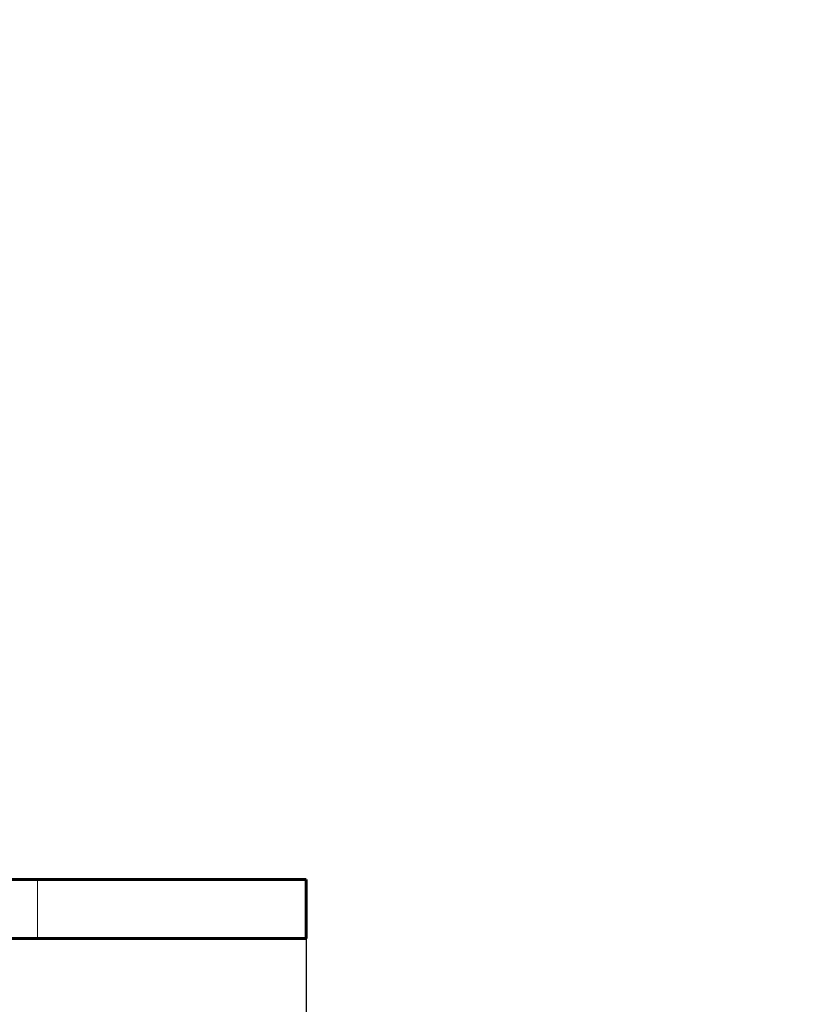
# Model space of a CAD drawing. Header units: millimetres. Extents: x 0 to 297, y 0 to 420.
# Tile 13 of 24: x 268 to 297, y 98 to 135. Entities that reach past the tile are written whole.
import ezdxf

# ---------------------------------------------------------------- set-up
doc = ezdxf.new("R2010")
doc.units = ezdxf.units.MM
doc.linetypes.add('K5LT_BASIC', pattern=[0])
doc.linetypes.add('K5LT_THIN', pattern=[0])
doc.layers.add('Системный слой', color=7, linetype='Continuous')
doc.styles.add('KDIMTEXTSTYLE', font='GOST_AU.SHX', dxfattribs={"width": 0.96, "oblique": 15, "height": 5})
doc.dimstyles.new('KDIMSTYLE (1.00)', dxfattribs={"dimtxt": 5, "dimasz": 1, "dimexe": 2, "dimexo": 0, "dimgap": 1, "dimtad": 1, "dimtxsty": 'KDIMTEXTSTYLE', "dimsah": 1, "dimcen": 0, "dimdle": 1, "dimadec": 0, "dimazin": 0, "dimtfac": 0.667, "dimtmove": 0, "dimatfit": 3, "dimfxl": 1, "dimtvp": 1, "dimtolj": 1, "dimtzin": 0, "dimarcsym": 0})

# ---------------------------------------------------------------- blocks, each defined once
blk = doc.blocks.new('KDIMARROW_01')
at = {"layer": 'Системный слой'}
blk.add_hatch(color=0, dxfattribs=at).paths.add_polyline_path([(-5, -0.658), (0, 0), (-5, 0.658), (-4.5, 0)])
at = {"layer": 'Системный слой', "color": 0, "linetype": 'K5LT_THIN', "lineweight": 18}
for p, q in [((-4.5, 0), (-5, 0.658)), ((-5, 0.658), (0, 0)), ((0, 0), (-5, -0.658)), ((-5, -0.658), (-4.5, 0)), ((0, 0), (-1, 0))]:
    blk.add_line(p, q, dxfattribs=at)

msp = doc.modelspace()

# ---------------------------------------------------------------- linework, layer by layer
at = {"layer": 'Системный слой', "color": 150, "linetype": 'K5LT_BASIC', "lineweight": 60, "true_color": 0x0080ff}
for p, q in [((258.019, 102.53), (268.819, 102.53)), ((268.819, 102.53), (278.819, 102.53)), ((278.819, 100.33), (278.819, 102.53)), ((258.019, 100.33), (268.819, 100.33)), ((268.819, 100.33), (278.819, 100.33))]:
    msp.add_line(p, q, dxfattribs=at)
at = {"layer": 'Системный слой', "color": 7, "linetype": 'K5LT_THIN', "lineweight": 18}
msp.add_line((268.819, 100.33), (268.819, 102.53), dxfattribs=at)

# ---------------------------------------------------------------- dimensions: what is measured, and where the dimension line sits
at = {"layer": 'Системный слой', "color": 7}
msp.add_linear_dim(base=(198.819, 79.369), p1=(278.819, 100.33), p2=(198.819, 100.33), location=(238.819, 79.369), text='\\H7.0;\\W0.965;\\Q15;\\H7.0;\\W0.965;\\Q15;\\Q15;Г\\Q15;\\H5.00;', dimstyle='KDIMSTYLE (1.00)', override={"dimexo": 0, "dimblk1": 'KDIMARROW_01', "dimblk2": 'KDIMARROW_01', "dimse1": 0, "dimse2": 0, "dimclrt": 7, "dimtolj": 1}, dxfattribs=at).render()

doc.saveas('drawing.dxf')
